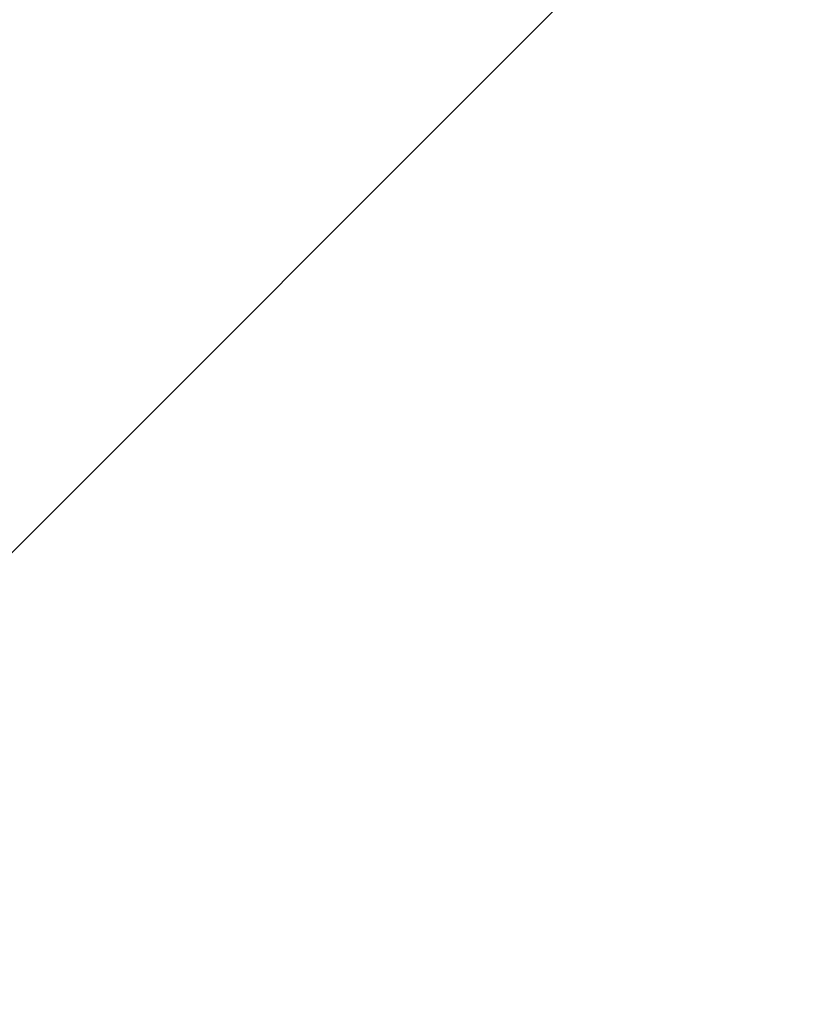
# Model space of a CAD drawing. Header units: millimetres. Extents: x -1777 to 1198744, y 17256 to 76241.
# Tile 145 of 201: x 128325.41 to 128327.33, y 52459.82 to 52462.22. Entities that reach past the tile are written whole.
import ezdxf

# ---------------------------------------------------------------- set-up
doc = ezdxf.new("R2010")
doc.units = ezdxf.units.MM
doc.layers.add('Beschriftung', color=7, linetype='Continuous', lineweight=9)
doc.styles.add('LBB3.5M1000', font='isocp.shx', dxfattribs={"height": 3.5})

msp = doc.modelspace()

# ---------------------------------------------------------------- hatches: boundary and pattern name
at = {"lineweight": 9}
h = msp.add_hatch(dxfattribs=at)
h.set_pattern_fill('ANSI31', color=256)
h.set_pattern_definition([(45, (42400.086, 91010.9538), (-2.24506403, 2.24506403), [])])
h.paths.add_polyline_path([(128430.59851, 52453.67604), (128430.59851, 52456.17604), (128360.59851, 52456.17604), (128360.59851, 52386.17604), (128363.09851, 52386.17604, 0.4142136), (128367.59851, 52390.67604), (128367.59851, 52440.17604, -0.4142136), (128376.59851, 52449.17604), (128426.09851, 52449.17604, 0.4142136)])
h.paths.add_polyline_path([(128384.58417, 52464.17604), (128384.58417, 52467.17604), (128324.58417, 52467.17604), (128324.58417, 52427.17604), (128327.58417, 52427.17604, 0.4142136), (128330.58417, 52430.17604), (128330.58417, 52455.17604, -0.4142136), (128336.58417, 52461.17604), (128381.58417, 52461.17604, 0.4142136)])

# ---------------------------------------------------------------- texts
at = {"layer": 'Beschriftung', "insert": (-641.05085, 52759.07674), "char_height": 500, "width": 7399.7669481, "attachment_point": 1, "style": 'LBB3.5M1000'}
msp.add_mtext('\\pi2004.5;{\\fArial|b0|i0|c0|p34;TOP VIEW\\P\\pi1431.8;\\fArial|b0|i1|c0|p34;DRAUFSICHT\\P\\pi64.583;\\fArial|b0|i0|c0|p34;\\H0.6x;(SECTION THROUGH PUMP HOUSE)\\P\\pi330.31;\\fArial|b0|i1|c0|p34;(SCHNITT DURCH PUMPENHAUS)}', dxfattribs=at)

doc.saveas('drawing.dxf')
